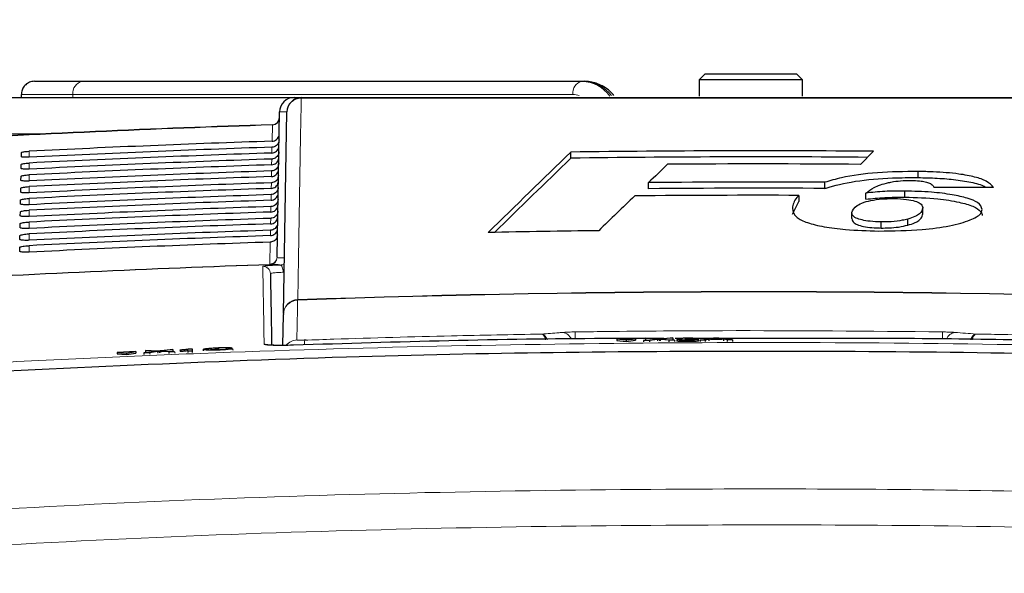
# Paper-space layout 'Blatt5' of a CAD drawing. Header units: millimetres. Extents: x 5 to 418, y 2 to 292.
# Tile 23 of 33: x 239 to 273, y 234 to 253. Entities that reach past the tile are written whole.
import ezdxf

# ---------------------------------------------------------------- set-up
doc = ezdxf.new("R2010")
doc.units = ezdxf.units.MM
doc.layers.add('SLD-0', color=7, linetype='Continuous')
doc.styles.add('SLDTEXTSTYLE1', font='TXT', dxfattribs={"width": 0.605})
doc.dimstyles.new('SLDDIMSTYLE4', dxfattribs={"dimtxt": 3.5, "dimasz": 3.302, "dimexe": 0, "dimexo": 0.0625, "dimgap": 0.875, "dimtad": 1, "dimlfac": 2, "dimrnd": 1e-09, "dimzin": 12, "dimdsep": 46, "dimtxsty": 'SLDTEXTSTYLE1', "dimsah": 1, "dimcen": 0.09, "dimadec": 0, "dimazin": 3, "dimtfac": 1, "dimtofl": 0, "dimtmove": 0, "dimatfit": 3, "dimfxl": 1, "dimfrac": 2, "dimtolj": 1, "dimtzin": 12, "dimarcsym": 0})

# ---------------------------------------------------------------- blocks, each defined once
blk = doc.blocks.new('_D_29')
at = {"layer": 'SLD-0', "color": 7}
for p, q in [((124.452, 158.08), (124.452, 265.479)), ((320.452, 158.08), (320.452, 265.479)), ((124.452, 264.479), (320.452, 264.479))]:
    blk.add_line(p, q, dxfattribs=at)
for points in [[(124.452, 264.479), (127.754, 263.971), (127.754, 264.987)], [(320.452, 264.479), (317.15, 264.987), (317.15, 263.971)]]:
    blk.add_solid(points, dxfattribs=at)
at = {"layer": 'SLD-0', "color": 7, "insert": (218.442, 268.99), "char_height": 3.5, "attachment_point": 1, "style": 'SLDTEXTSTYLE1'}
blk.add_mtext('392', dxfattribs=at)

psp = doc.layouts.new('Blatt5')

# ---------------------------------------------------------------- linework, layer by layer
at = {"color": 7, "linetype": 'Continuous', "lineweight": 25}
for p, q in [((239.6593, 250.5798), (241.2779, 250.5798)), ((241.2779, 250.5798), (258.2337, 250.5798)), ((258.2337, 250.5798), (258.3044, 250.5798)), ((262.4023, 250.8298), (262.2023, 250.6298)), ((262.2023, 250.6298), (262.2023, 250.0798)), ((265.7023, 250.6298), (262.2023, 250.6298)), ((262.4023, 250.8298), (265.5023, 250.8298)), ((265.7023, 250.6298), (265.5023, 250.8298)), ((265.7023, 250.0798), (265.7023, 250.6298)), ((234.2326, 250.0298), (248.4686, 250.0298)), ((239.2087, 250.0298), (239.2087, 250.1298)), ((248.4686, 250.0298), (248.7194, 250.0298)), ((247.8827, 244.6103), (247.9687, 249.5385)), ((248.1, 242.6927), (248.2195, 249.5385)), ((257.8495, 247.9678), (257.8495, 248.1749)), ((267.6792, 247.7603), (268.1199, 248.2033)), ((239.2097, 248.0233), (239.2121, 248.1574)), ((239.2027, 247.6211), (239.205, 247.7552)), ((269.6286, 247.3107), (269.6286, 247.5178)), ((239.1957, 247.2188), (239.198, 247.3529)), ((239.1887, 246.8165), (239.191, 246.9506)), ((260.4837, 246.9326), (260.4837, 247.1396)), ((266.465, 246.9427), (266.465, 247.1497)), ((269.1824, 246.6459), (269.1824, 246.853)), ((239.1816, 246.4143), (239.184, 246.5484)), ((265.3633, 246.0633), (265.5885, 246.4996)), ((265.5885, 246.7067), (265.5885, 246.4996)), ((267.8573, 246.5758), (267.8573, 246.7828)), ((269.7863, 246.0756), (269.7863, 246.2827)), ((239.1746, 246.012), (239.177, 246.1461)), ((267.3825, 245.9155), (267.3825, 246.1226)), ((269.28, 245.6951), (269.28, 245.9022)), ((239.1676, 245.6097), (239.1699, 245.7438)), ((268.3816, 245.5977), (268.3816, 245.8048)), ((239.1606, 245.2074), (239.1629, 245.3415)), ((239.1536, 244.8052), (239.1559, 244.9393)), ((248.0811, 241.6117), (248.0994, 242.6605)), ((248.1, 242.6927), (248.0994, 242.6605)), ((260.0456, 241.8358), (259.4105, 241.8327)), ((259.4105, 241.8327), (259.7282, 241.7977)), ((259.4105, 241.8327), (259.4107, 241.7828)), ((259.7282, 241.7977), (260.0456, 241.8358)), ((260.0456, 241.8358), (260.0458, 241.7859)), ((260.3177, 241.7823), (260.7425, 241.8255)), ((260.3763, 241.859), (260.5716, 241.8599)), ((260.7425, 241.8255), (260.3763, 241.859)), ((260.3763, 241.859), (260.3765, 241.8091)), ((261.0076, 241.8419), (260.5281, 241.8419)), ((260.5716, 241.8599), (260.7724, 241.8416)), ((260.9071, 241.8422), (261.107, 241.8626)), ((261.3051, 241.8635), (260.9392, 241.8263)), ((260.9392, 241.8263), (261.3644, 241.7874)), ((261.107, 241.8626), (261.3051, 241.8635)), ((261.3051, 241.8635), (261.3053, 241.8155)), ((261.6107, 241.8418), (261.3914, 241.8419)), ((261.6079, 241.8444), (261.4605, 241.8447)), ((261.4605, 241.8447), (261.4606, 241.8085)), ((261.6079, 241.8444), (261.6081, 241.7967)), ((261.7246, 241.8254), (261.7397, 241.8343)), ((261.7246, 241.8254), (261.7248, 241.7778)), ((261.8199, 241.8269), (261.82, 241.8029)), ((262.6378, 241.8418), (262.017, 241.8418)), ((262.2322, 241.7916), (262.6884, 241.8703)), ((262.7015, 241.8474), (262.5838, 241.8257)), ((262.5838, 241.8257), (262.9764, 241.8276)), ((262.6884, 241.8703), (262.8714, 241.8712)), ((262.7015, 241.8474), (262.7016, 241.8262)), ((262.7799, 241.8619), (262.7801, 241.8266)), ((262.9764, 241.8276), (262.8646, 241.8471)), ((262.8714, 241.8712), (263.3283, 241.797)), ((244.9097, 241.4937), (245.0045, 241.4974)), ((245.0045, 241.4974), (245.0071, 241.421)), ((245.0045, 241.4974), (245.0064, 241.4496)), ((245.8947, 241.5246), (245.8966, 241.4758)), ((246.3459, 241.5289), (246.1839, 241.5202)), ((246.2142, 241.4955), (246.3763, 241.4993)), ((246.3459, 241.5289), (246.3471, 241.4986)), ((246.3763, 241.4993), (246.3783, 241.4495)), ((248.8685, 241.7928), (248.8085, 241.7902)), ((259.4107, 241.7828), (259.7285, 241.7478)), ((259.7282, 241.7977), (259.7285, 241.7478)), ((259.7285, 241.7478), (260.0458, 241.7859)), ((260.5155, 241.7832), (260.3177, 241.7823)), ((260.3177, 241.7823), (260.3179, 241.7324)), ((260.7875, 241.8109), (260.5155, 241.7832)), ((260.5155, 241.7832), (260.5158, 241.7339)), ((260.8416, 241.8164), (260.8418, 241.7678)), ((261.1689, 241.7864), (260.8888, 241.8121)), ((261.3644, 241.7874), (261.1689, 241.7864)), ((261.1689, 241.7864), (261.1691, 241.7384)), ((261.3644, 241.7874), (261.3647, 241.7396)), ((261.4459, 241.8084), (261.5933, 241.8101)), ((261.4459, 241.8084), (261.4461, 241.7607)), ((261.8038, 241.7885), (261.804, 241.7409)), ((262.1831, 241.8144), (262.1833, 241.7667)), ((262.4043, 241.7925), (262.2322, 241.7916)), ((262.2322, 241.7916), (262.2325, 241.7439)), ((262.535, 241.8166), (262.4043, 241.7925)), ((262.4043, 241.7925), (262.4046, 241.7445)), ((263.0253, 241.819), (262.535, 241.8166)), ((262.535, 241.8166), (262.5353, 241.7685)), ((263.0253, 241.819), (263.0255, 241.77)), ((263.1562, 241.7961), (263.0253, 241.819)), ((263.3283, 241.797), (263.1562, 241.7961)), ((263.1562, 241.7961), (263.1565, 241.7467)), ((263.3283, 241.797), (263.3286, 241.7471)), ((243.0905, 241.4005), (242.4559, 241.3756)), ((242.4559, 241.3756), (242.7744, 241.3515)), ((242.4559, 241.3756), (242.4579, 241.3257)), ((242.4579, 241.3257), (242.7764, 241.3016)), ((242.7744, 241.3515), (243.0905, 241.4005)), ((242.7744, 241.3515), (242.7764, 241.3016)), ((242.7764, 241.3016), (243.0925, 241.3507)), ((243.0905, 241.4005), (243.0925, 241.3507)), ((243.364, 241.3564), (243.7873, 241.4142)), ((243.5617, 241.3642), (243.364, 241.3564)), ((243.364, 241.3564), (243.3659, 241.3065)), ((243.4204, 241.4351), (243.6156, 241.4428)), ((243.7873, 241.4142), (243.4204, 241.4351)), ((243.4204, 241.4351), (243.4223, 241.3853)), ((243.4295, 241.3848), (243.4223, 241.3853)), ((243.8327, 241.4011), (243.5617, 241.3642)), ((243.5617, 241.3642), (243.5636, 241.3149)), ((243.6156, 241.4428), (243.8167, 241.4313)), ((243.8866, 241.4085), (243.8885, 241.36)), ((244.2145, 241.3898), (243.9339, 241.4058)), ((243.9514, 241.4366), (244.1505, 241.4638)), ((244.3485, 241.4716), (243.9839, 241.4218)), ((243.9839, 241.4218), (244.4099, 241.3975)), ((244.1505, 241.4638), (244.3485, 241.4716)), ((244.4099, 241.3975), (244.2145, 241.3898)), ((244.2145, 241.3898), (244.2164, 241.3418)), ((244.3485, 241.4716), (244.3504, 241.4236)), ((244.4099, 241.3975), (244.4118, 241.3497)), ((244.593, 241.453), (244.5927, 241.4621)), ((244.593, 241.453), (244.5948, 241.4054)), ((244.8597, 241.4152), (244.8578, 241.4747)), ((245.0071, 241.421), (244.8597, 241.4152)), ((244.8597, 241.4152), (244.8616, 241.3676)), ((245.0071, 241.421), (245.0089, 241.3734)), ((245.3741, 241.4742), (245.376, 241.4264))]:
    psp.add_line(p, q, dxfattribs=at)
at = {"color": 7, "linetype": 'Continuous', "lineweight": 18}
for p, q in [((240.9597, 250.1298), (239.2087, 250.1298)), ((240.9597, 250.0298), (240.9597, 250.1298)), ((257.9155, 250.1298), (240.9597, 250.1298)), ((247.7139, 248.5458), (247.7235, 249.0985)), ((247.7235, 249.0985), (247.7238, 249.1073)), ((240.1888, 248.8016), (234.2326, 248.8016)), ((247.9556, 248.7841), (247.9554, 248.7841)), ((239.4773, 248.0008), (239.4773, 248.2061)), ((247.7069, 248.1449), (247.7103, 248.3422)), ((247.6999, 247.744), (247.7033, 247.9394)), ((239.4773, 247.5979), (239.4773, 247.8051)), ((247.6929, 247.3431), (247.6963, 247.5366)), ((239.4773, 247.1951), (239.4773, 247.4041)), ((239.4773, 246.7923), (239.4773, 247.0032)), ((247.6859, 246.9421), (247.6893, 247.1338)), ((239.4773, 246.3894), (239.4773, 246.6022)), ((247.6789, 246.5412), (247.6822, 246.731)), ((239.4773, 245.9866), (239.4773, 246.2012)), ((247.6719, 246.1403), (247.6752, 246.3281)), ((247.665, 245.7394), (247.6682, 245.9253)), ((239.4773, 245.5837), (239.4773, 245.8003)), ((247.658, 245.3384), (247.6612, 245.5225)), ((239.4773, 245.1809), (239.4773, 245.3993)), ((239.4773, 244.778), (239.4773, 244.9983)), ((247.641, 244.3671), (247.6542, 245.1197)), ((247.8827, 244.6103), (247.8837, 244.6021)), ((247.8837, 244.6021), (247.8887, 244.5957)), ((247.6424, 244.359), (247.641, 244.3671)), ((247.6486, 244.3507), (247.6424, 244.359)), ((248.5817, 243.1505), (248.5828, 243.1666)), ((262.8646, 241.8471), (262.8647, 241.827)), ((260.7875, 241.8109), (260.7877, 241.7622)), ((260.8888, 241.8121), (260.8891, 241.7636)), ((243.8327, 241.4011), (243.8346, 241.3525)), ((243.9339, 241.4058), (243.9358, 241.3574))]:
    psp.add_line(p, q, dxfattribs=at)
at = {"color": 7, "linetype": 'Continuous', "lineweight": 18, "flags": 128}
for points in [[(248.7027, 250.0124), (248.6982, 249.7533), (248.68, 248.7169), (248.6074, 244.5711), (248.5828, 243.1666)], [(248.0964, 244.098), (248.0923, 244.1455), (248.0845, 244.1911), (248.0733, 244.233), (248.0592, 244.2698), (248.0427, 244.3001), (248.0244, 244.3227), (248.0049, 244.3368), (247.985, 244.3419)], [(248.5817, 243.1505), (248.5806, 243.0882), (248.5763, 242.8388), (248.558, 241.796)]]:
    psp.add_lwpolyline(points, dxfattribs=at)
at = {"color": 7, "linetype": 'Continuous', "lineweight": 18}
for centre, radius, start, end in [((241.3574, 250.186), 0.4017, 101.42175, 188.04947), ((258.3132, 250.186), 0.4017, 101.42175, 188.04947), ((258.1795, 249.3531), 1.2278, 36.14656, 87.47175), ((258.2522, 249.3598), 1.2211, 37.32166, 87.54826), ((248.7098, 249.5218), 0.4907, 90.83095, 178.05314), ((248.7263, 250.0064), 0.0243, 106.55634, 165.709), ((257.914, 249.3366), 0.7932, 73.8067, 89.89344), ((247.7166, 249.3471), 0.2488, 271.59586, 358.76105), ((264.2273, -250.6202), 499.9912, 91.891572, 93.268618), ((247.634, 244.6157), 0.2488, 271.62305, 358.7612), ((247.6333, 244.6094), 0.2506, 272.07739, 358.3284), ((247.6387, 244.6005), 0.25, 272.2748, 358.88583), ((264.2273, -250.6202), 495.257, 91.919054, 93.328904), ((247.4072, 244.0469), 0.25, 1.01182, 91.95839), ((248.5903, 242.676), 0.4907, 90.87432, 178.05408), ((264.2273, -199.9702), 443.413, 87.978076, 92.021924), ((248.5988, 242.6514), 0.4995, 91.95675, 178.94807), ((257.5154, 241.6758), 0.3809, 22.82149, 81.49025), ((-13.108, 238.0129), 271.1347, 0.805761, 0.857318), ((539.3361, 238.0458), 268.9079, 179.142601, 179.193969), ((270.9389, 241.6766), 0.3801, 98.47488, 156.81143), ((247.4533, 241.4002), 0.2504, 64.35013, 91.95167), ((248.5755, 241.296), 0.5003, 92.00553, 139.79922), ((186.5421, 239.4536), 62.3098, 2.001397, 2.148115)]:
    psp.add_arc(centre, radius, start, end, dxfattribs=at)
at = {"color": 7, "linetype": 'Continuous', "lineweight": 25}
for centre, radius, start, end in [((248.4686, 249.5298), 0.5, 90, 179), ((248.7194, 249.5298), 0.5, 90, 179), ((247.7155, 249.3572), 0.25, 271.89151, 359), ((264.2273, -250.6202), 500, 91.891508, 93.268618), ((264.2273, -199.9702), 448.1905, 89.502372, 90.815358), ((264.2273, -199.9702), 447.9834, 89.528562, 90.815734), ((264.2273, -199.9702), 447.7439, 89.558273, 90.396003), ((264.2273, -199.9702), 447.1256, 89.71326, 90.479723), ((264.2273, -199.9702), 446.9185, 89.713127, 90.479945), ((264.2273, -199.9702), 446.679, 89.825396, 90.540075), ((264.2273, -199.9702), 445.511, 90.698652, 91.181251), ((264.2273, -250.6202), 495.2486, 91.91836, 93.329121), ((264.2273, -199.9702), 443.3969, 87.977857, 92.022143)]:
    psp.add_arc(centre, radius, start, end, dxfattribs=at)
at = {"color": 7, "linetype": 'Continuous', "lineweight": 18}
psp.add_ellipse((248.9687, 249.5298), major_axis=(1, -0.0087), ratio=0.0087242, start_param=2.4177125, end_param=3.1415165, dxfattribs=at)
at = {"color": 7, "linetype": 'Continuous', "lineweight": 25}
for centre, major_axis, ratio, start_param, end_param in [((264.2273, -251.7894), (0, 500.6077), 0.9999973, 0.0329928, 0.0494602), ((264.2273, -249.457), (0, 498.0731), 0.9999973, 0.0331679, 0.0497121), ((5167.5051, -199.9702), (5135.6758, 0), 0.297415, 2.8438126, 2.8456808), ((264.2273, -251.7885), (0, 500.2063), 0.9999973, 0.0330333, 0.0494999), ((264.2273, -249.4579), (0, 497.6717), 0.9999973, 0.0332088, 0.0497522), ((5165.2702, -199.9702), (5133.3351, 0), 0.297415, 2.8438145, 2.8455388), ((264.2273, -251.7876), (0, 499.8049), 0.9999973, 0.0330738, 0.0495397), ((264.2273, -249.4589), (0, 497.2703), 0.9999973, 0.0332497, 0.0497924), ((4913.8431, -199.9702), (4880.4194, 0), 0.3038865, 2.8349167, 2.8353575), ((264.2273, -251.7866), (0, 499.4035), 0.9999973, 0.0331144, 0.0495796), ((264.2273, -249.4598), (0, 496.8689), 0.9999973, 0.0332907, 0.0498327), ((264.2273, -251.7857), (0, 499.0021), 0.9999973, 0.0331551, 0.0496195), ((271.4458, -199.9702), (447.0001, 0), 0.9998696, 1.569131, 1.5736483), ((264.2273, -249.4607), (0, 496.4674), 0.9999973, 0.0333318, 0.049873), ((264.2273, -251.7847), (0, 498.6007), 0.9999973, 0.0331958, 0.0496595), ((5251.1407, -199.9702), (5217.3542, 0), 0.293914, 2.8460316, 2.8468367), ((264.2273, -249.4617), (0, 496.066), 0.9999973, 0.033373, 0.0499134), ((264.2273, -251.7838), (0, 498.1992), 0.9999973, 0.0332366, 0.0496995), ((264.2273, -249.4626), (0, 495.6646), 0.9999973, 0.0334142, 0.0499539), ((264.2273, -251.7829), (0, 497.7978), 0.9999973, 0.0332775, 0.0497396), ((264.2273, -249.4635), (0, 495.2632), 0.9999973, 0.0334555, 0.0499944), ((264.2273, -251.7819), (0, 497.3964), 0.9999973, 0.0333184, 0.0497798), ((264.2273, -249.4645), (0, 494.8618), 0.9999973, 0.0334968, 0.050035)]:
    psp.add_ellipse(centre, major_axis=major_axis, ratio=ratio, start_param=start_param, end_param=end_param, dxfattribs=at)
for points, knots in [([(239.6593, 250.5798), (239.6561, 250.5797), (239.6228, 250.5795), (239.5391, 250.5691), (239.4153, 250.5184), (239.3012, 250.416), (239.2237, 250.2814), (239.2137, 250.1803), (239.2087, 250.1298)], [0, 0, 0, 0, 0.01346369, 0.14208942, 0.35678245, 0.57125336, 0.78562498, 1, 1, 1, 1]), ([(259.3124, 250.0963), (259.2954, 250.1172), (259.1694, 250.272), (258.8838, 250.4611), (258.5436, 250.571), (258.354, 250.5779), (258.3044, 250.5798)], [0, 0, 0, 0, 0.0670203, 0.4959487, 0.8680705, 1, 1, 1, 1]), ([(248.7194, 250.0298), (251.3045, 250.0298), (256.4855, 250.0298), (264.2724, 250.0298), (272.0415, 250.0298), (277.1672, 250.0298), (279.7352, 250.0298)], [0, 0, 0, 0, 0.2508222, 0.5026819, 0.7508343, 1, 1, 1, 1]), ([(247.9522, 248.5905), (247.9489, 248.5619), (247.9422, 248.5046), (247.8971, 248.4291), (247.8316, 248.373), (247.765, 248.3467), (247.7236, 248.3433), (247.7103, 248.3422)], [0, 0, 0, 0, 0.2249122, 0.4498651, 0.6736204, 0.8949376, 1, 1, 1, 1]), ([(247.7139, 248.5458), (247.7417, 248.5495), (247.7975, 248.5569), (247.8707, 248.6023), (247.9252, 248.6674), (247.9505, 248.7324), (247.9543, 248.7723), (247.9554, 248.7841)], [0, 0, 0, 0, 0.225254, 0.4504807, 0.6764687, 0.9039241, 1, 1, 1, 1]), ([(239.2121, 248.1574), (239.2126, 248.159), (239.2144, 248.1647), (239.237, 248.1752), (239.2918, 248.1877), (239.3681, 248.1983), (239.4341, 248.2038), (239.4707, 248.2057), (239.4773, 248.2061)], [0, 0, 0, 0, 0.0850535, 0.30199052, 0.51961151, 0.73676938, 0.95223374, 1, 1, 1, 1]), ([(247.9451, 248.1877), (247.9418, 248.1591), (247.9352, 248.1018), (247.89, 248.0263), (247.8246, 247.9702), (247.7579, 247.9439), (247.7166, 247.9405), (247.7033, 247.9394)], [0, 0, 0, 0, 0.22491816, 0.44987705, 0.67363829, 0.89496134, 1, 1, 1, 1]), ([(247.7069, 248.1449), (247.7348, 248.1486), (247.7905, 248.156), (247.8637, 248.2014), (247.9182, 248.2665), (247.9446, 248.3343), (247.9477, 248.3772), (247.9487, 248.3921)], [0, 0, 0, 0, 0.2200079, 0.4399891, 0.6607138, 0.8828719, 1, 1, 1, 1]), ([(239.4773, 248.0008), (239.4658, 248.0003), (239.4246, 247.9984), (239.3554, 247.9979), (239.2822, 248.0014), (239.2307, 248.0088), (239.2112, 248.0169), (239.21, 248.0221), (239.2097, 248.0233)], [0, 0, 0, 0, 0.0819832, 0.2941466, 0.5056511, 0.7175519, 0.931033, 1, 1, 1, 1]), ([(247.6999, 247.744), (247.7278, 247.7477), (247.7835, 247.755), (247.8567, 247.8004), (247.9112, 247.8656), (247.9376, 247.9334), (247.9407, 247.9763), (247.9417, 247.9911)], [0, 0, 0, 0, 0.2200138, 0.4400009, 0.6607316, 0.8828958, 1, 1, 1, 1]), ([(239.4773, 247.5979), (239.465, 247.5974), (239.4223, 247.5955), (239.3509, 247.595), (239.276, 247.5986), (239.2236, 247.6063), (239.2041, 247.6146), (239.203, 247.6198), (239.2027, 247.6211)], [0, 0, 0, 0, 0.0853594, 0.2975052, 0.5090059, 0.7209231, 0.9344343, 1, 1, 1, 1]), ([(239.205, 247.7552), (239.2056, 247.7569), (239.2075, 247.7628), (239.2314, 247.7736), (239.288, 247.7864), (239.3666, 247.7972), (239.434, 247.8028), (239.471, 247.8048), (239.4773, 247.8051)], [0, 0, 0, 0, 0.08853685, 0.30549419, 0.52312074, 0.74026227, 0.95569578, 1, 1, 1, 1]), ([(247.6929, 247.3431), (247.7208, 247.3467), (247.7765, 247.3541), (247.8497, 247.3995), (247.9042, 247.4647), (247.9307, 247.5325), (247.9337, 247.5754), (247.9347, 247.5902)], [0, 0, 0, 0, 0.2200197, 0.4400127, 0.6607494, 0.8829196, 1, 1, 1, 1]), ([(247.9381, 247.7849), (247.9348, 247.7563), (247.9282, 247.699), (247.883, 247.6235), (247.8176, 247.5674), (247.7509, 247.5411), (247.7096, 247.5377), (247.6963, 247.5366)], [0, 0, 0, 0, 0.2249241, 0.449889, 0.6736562, 0.8949851, 1, 1, 1, 1]), ([(269.6286, 247.5178), (269.1616, 247.5133), (268.2231, 247.5042), (267.1349, 247.3465), (266.6464, 247.203), (266.465, 247.1497)], [0, 0, 0, 0, 0.3837768, 0.7711572, 1, 1, 1, 1]), ([(272.1902, 246.971), (272.1273, 247.046), (272.0175, 247.177), (271.5732, 247.3374), (270.9508, 247.451), (270.2713, 247.5045), (269.8003, 247.5142), (269.6286, 247.5178)], [0, 0, 0, 0, 0.242898, 0.4237478, 0.6045665, 0.8558512, 1, 1, 1, 1]), ([(239.4773, 247.1951), (239.4642, 247.1945), (239.4199, 247.1926), (239.3464, 247.1921), (239.2699, 247.1959), (239.2165, 247.2038), (239.1971, 247.2122), (239.1959, 247.2176), (239.1957, 247.2188)], [0, 0, 0, 0, 0.0885636, 0.3006931, 0.5121907, 0.724124, 0.9376639, 1, 1, 1, 1]), ([(239.198, 247.3529), (239.1986, 247.3547), (239.2007, 247.3608), (239.2257, 247.372), (239.2842, 247.3852), (239.3651, 247.3962), (239.4338, 247.4019), (239.4713, 247.4038), (239.4773, 247.4041)], [0, 0, 0, 0, 0.0918409, 0.3088174, 0.5264491, 0.7435751, 0.9589796, 1, 1, 1, 1]), ([(247.6859, 246.9421), (247.7138, 246.9458), (247.7695, 246.9532), (247.8427, 246.9986), (247.8972, 247.0638), (247.9237, 247.1316), (247.9267, 247.1745), (247.9277, 247.1893)], [0, 0, 0, 0, 0.2200256, 0.4400245, 0.6607672, 0.8829435, 1, 1, 1, 1]), ([(247.9311, 247.3821), (247.9278, 247.3535), (247.9212, 247.2962), (247.876, 247.2207), (247.8105, 247.1646), (247.7439, 247.1383), (247.7026, 247.1349), (247.6893, 247.1338)], [0, 0, 0, 0, 0.2249301, 0.449901, 0.6736741, 0.8950089, 1, 1, 1, 1]), ([(266.465, 246.9427), (266.4789, 246.9472), (266.7705, 247.0413), (267.4592, 247.2031), (268.5983, 247.3091), (269.3389, 247.3103), (269.6286, 247.3107)], [0, 0, 0, 0, 0.0185648, 0.3888439, 0.7609073, 1, 1, 1, 1]), ([(268.625, 247.1407), (268.6794, 247.1518), (268.8248, 247.1815), (269.0885, 247.2096), (269.299, 247.2108), (269.3912, 247.2114)], [0, 0, 0, 0, 0.251222, 0.6721781, 1, 1, 1, 1]), ([(269.3912, 247.2114), (269.4892, 247.2085), (269.6602, 247.2034), (269.8766, 247.1693), (270.0406, 247.1189), (270.1326, 247.0489), (270.158, 246.9965), (270.171, 246.9698)], [0, 0, 0, 0, 0.2181803, 0.3806491, 0.5437188, 0.7674666, 1, 1, 1, 1]), ([(269.6286, 247.3107), (269.8465, 247.3055), (270.2812, 247.2951), (270.9291, 247.2436), (271.4997, 247.1453), (271.8515, 247.0444), (271.9317, 246.9793), (271.9421, 246.9708)], [0, 0, 0, 0, 0.237619, 0.473903, 0.7180087, 0.9635523, 1, 1, 1, 1]), ([(239.191, 246.9506), (239.1917, 246.9526), (239.1939, 246.9589), (239.2201, 246.9704), (239.2804, 246.9839), (239.3636, 246.9952), (239.4337, 247.0009), (239.4716, 247.0029), (239.4773, 247.0032)], [0, 0, 0, 0, 0.09497923, 0.31197387, 0.5296104, 0.74672165, 0.96209856, 1, 1, 1, 1]), ([(247.9241, 246.9793), (247.9207, 246.9506), (247.9141, 246.8934), (247.8689, 246.8179), (247.8035, 246.7618), (247.7369, 246.7355), (247.6955, 246.732), (247.6822, 246.731)], [0, 0, 0, 0, 0.2249361, 0.4499129, 0.673692, 0.8950327, 1, 1, 1, 1]), ([(267.8573, 246.7828), (267.9414, 246.8466), (268.0695, 246.9437), (268.338, 247.064), (268.5284, 247.1149), (268.625, 247.1407)], [0, 0, 0, 0, 0.4861531, 0.7393125, 1, 1, 1, 1]), ([(269.1824, 246.853), (269.0677, 246.8532), (268.838, 246.8536), (268.3839, 246.8379), (268.0676, 246.8048), (267.8573, 246.7828)], [0, 0, 0, 0, 0.2505674, 0.5016458, 1, 1, 1, 1]), ([(271.8056, 246.2284), (271.7786, 246.3082), (271.7323, 246.4456), (271.317, 246.6172), (270.7728, 246.7385), (270.0466, 246.8297), (269.4853, 246.8448), (269.1824, 246.853)], [0, 0, 0, 0, 0.2335403, 0.4017202, 0.5694332, 0.7676612, 1, 1, 1, 1]), ([(239.184, 246.5484), (239.1847, 246.5504), (239.1871, 246.5569), (239.2144, 246.5688), (239.2766, 246.5826), (239.3621, 246.5941), (239.4335, 246.5999), (239.4719, 246.6019), (239.4773, 246.6022)], [0, 0, 0, 0, 0.09796404, 0.31497585, 0.53261687, 0.74971409, 0.96506497, 1, 1, 1, 1]), ([(239.4773, 246.7923), (239.4635, 246.7916), (239.4176, 246.7896), (239.3419, 246.7892), (239.2637, 246.7931), (239.2094, 246.8013), (239.19, 246.8099), (239.1889, 246.8154), (239.1887, 246.8165)], [0, 0, 0, 0, 0.0916086, 0.3037232, 0.5152183, 0.7271671, 0.9407346, 1, 1, 1, 1]), ([(247.917, 246.5765), (247.9137, 246.5478), (247.9071, 246.4906), (247.8619, 246.4151), (247.7965, 246.359), (247.7298, 246.3326), (247.6885, 246.3292), (247.6752, 246.3281)], [0, 0, 0, 0, 0.2249421, 0.449925, 0.67371, 0.8950566, 1, 1, 1, 1]), ([(247.6789, 246.5412), (247.7068, 246.5449), (247.7626, 246.5523), (247.8357, 246.5977), (247.8902, 246.6629), (247.9167, 246.7306), (247.9197, 246.7736), (247.9207, 246.7884)], [0, 0, 0, 0, 0.2200315, 0.4400364, 0.6607851, 0.8829674, 1, 1, 1, 1]), ([(265.5885, 246.7067), (265.5631, 246.6823), (265.4151, 246.5405), (265.3867, 246.3928), (265.3633, 246.2704)], [0, 0, 0, 0, 0.1717276, 1, 1, 1, 1]), ([(267.3825, 246.1226), (267.4169, 246.2031), (267.4703, 246.3277), (267.7623, 246.4727), (268.1017, 246.5522), (268.4647, 246.5945), (268.7137, 246.5978), (268.8188, 246.5992)], [0, 0, 0, 0, 0.355806, 0.5506997, 0.7156312, 0.8799478, 1, 1, 1, 1]), ([(267.8573, 246.5758), (267.9613, 246.5875), (268.1695, 246.6111), (268.6092, 246.6428), (268.9535, 246.6447), (269.1824, 246.6459)], [0, 0, 0, 0, 0.250567, 0.5016468, 1, 1, 1, 1]), ([(268.8188, 246.5992), (268.9614, 246.5934), (269.226, 246.5826), (269.5339, 246.5173), (269.7315, 246.4279), (269.7818, 246.3463), (269.7855, 246.2949), (269.7863, 246.2827)], [0, 0, 0, 0, 0.2466372, 0.4576364, 0.6531619, 0.9172678, 1, 1, 1, 1]), ([(269.1824, 246.6459), (269.5611, 246.6341), (270.2174, 246.6136), (271.0081, 246.4891), (271.5223, 246.3402), (271.7735, 246.1768), (271.7958, 246.0689), (271.8056, 246.0213)], [0, 0, 0, 0, 0.2894623, 0.5015356, 0.6800704, 0.8591323, 1, 1, 1, 1]), ([(239.177, 246.1461), (239.1777, 246.1482), (239.1802, 246.155), (239.2088, 246.1672), (239.2728, 246.1813), (239.3606, 246.1931), (239.4334, 246.199), (239.4722, 246.201), (239.4773, 246.2012)], [0, 0, 0, 0, 0.1008064, 0.3178345, 0.5354797, 0.7525636, 0.9678898, 1, 1, 1, 1]), ([(239.4773, 246.3894), (239.4627, 246.3888), (239.4152, 246.3867), (239.3374, 246.3863), (239.2576, 246.3904), (239.2024, 246.3988), (239.1829, 246.4076), (239.1819, 246.4131), (239.1816, 246.4143)], [0, 0, 0, 0, 0.0945061, 0.3066068, 0.5181, 0.730064, 0.9436579, 1, 1, 1, 1]), ([(247.91, 246.1737), (247.9067, 246.145), (247.9001, 246.0878), (247.8549, 246.0123), (247.7895, 245.9562), (247.7228, 245.9298), (247.6815, 245.9264), (247.6682, 245.9253)], [0, 0, 0, 0, 0.2249481, 0.449937, 0.673728, 0.8950805, 1, 1, 1, 1]), ([(247.6719, 246.1403), (247.6998, 246.144), (247.7556, 246.1513), (247.8287, 246.1968), (247.8832, 246.2619), (247.9097, 246.3297), (247.9127, 246.3726), (247.9137, 246.3874)], [0, 0, 0, 0, 0.22003746, 0.44004824, 0.660803, 0.88299142, 1, 1, 1, 1]), ([(265.3633, 246.2704), (265.3829, 246.1647), (265.4151, 245.9916), (265.8457, 245.7735), (266.43, 245.6312), (267.2629, 245.5248), (267.9129, 245.5069), (268.293, 245.4964)], [0, 0, 0, 0, 0.2577792, 0.422516, 0.5870403, 0.7585544, 1, 1, 1, 1]), ([(268.293, 245.4964), (268.7941, 245.5035), (269.6532, 245.5155), (270.7317, 245.6603), (271.4042, 245.8524), (271.7623, 246.0522), (271.7936, 246.1798), (271.8056, 246.2284)], [0, 0, 0, 0, 0.2923013, 0.501145, 0.7100044, 0.88957, 1, 1, 1, 1]), ([(269.7863, 246.2827), (269.7695, 246.2142), (269.7442, 246.1111), (269.5354, 245.9835), (269.3665, 245.9297), (269.28, 245.9022)], [0, 0, 0, 0, 0.4920825, 0.7400991, 1, 1, 1, 1]), ([(239.4773, 245.9866), (239.4619, 245.9859), (239.4129, 245.9837), (239.3329, 245.9834), (239.2515, 245.9876), (239.1953, 245.9963), (239.1758, 246.0053), (239.1748, 246.0109), (239.1746, 246.012)], [0, 0, 0, 0, 0.0972666, 0.3093545, 0.5208462, 0.7328249, 0.9464441, 1, 1, 1, 1]), ([(247.665, 245.7394), (247.6928, 245.743), (247.7486, 245.7504), (247.8217, 245.7959), (247.8762, 245.861), (247.9027, 245.9288), (247.9057, 245.9717), (247.9067, 245.9865)], [0, 0, 0, 0, 0.2200434, 0.4400601, 0.6608209, 0.8830154, 1, 1, 1, 1]), ([(268.3816, 245.8048), (268.2522, 245.8092), (268.0153, 245.8171), (267.7171, 245.8677), (267.4964, 245.9399), (267.396, 246.0301), (267.3868, 246.0934), (267.3825, 246.1226)], [0, 0, 0, 0, 0.2189956, 0.4008855, 0.5829924, 0.8075343, 1, 1, 1, 1]), ([(267.3825, 245.9155), (267.393, 245.866), (267.4094, 245.7889), (267.596, 245.6931), (267.839, 245.6366), (268.1139, 245.6042), (268.3005, 245.5997), (268.3816, 245.5977)], [0, 0, 0, 0, 0.3223428, 0.5021898, 0.6826516, 0.8619535, 1, 1, 1, 1]), ([(269.28, 245.9022), (269.22, 245.8873), (269.0598, 245.8477), (268.7487, 245.8085), (268.4943, 245.8059), (268.3816, 245.8048)], [0, 0, 0, 0, 0.250543, 0.6680458, 1, 1, 1, 1]), ([(269.28, 245.6951), (269.3619, 245.721), (269.5833, 245.791), (269.7596, 245.9245), (269.7781, 246.029), (269.7863, 246.0756)], [0, 0, 0, 0, 0.2451775, 0.6633258, 1, 1, 1, 1]), ([(239.4773, 245.5837), (239.4611, 245.583), (239.4105, 245.5808), (239.3284, 245.5805), (239.2454, 245.5849), (239.1882, 245.5938), (239.1687, 245.603), (239.1678, 245.6086), (239.1676, 245.6097)], [0, 0, 0, 0, 0.0998996, 0.3119756, 0.5234662, 0.7354592, 0.9491028, 1, 1, 1, 1]), ([(239.1699, 245.7438), (239.1708, 245.7461), (239.1734, 245.7531), (239.2032, 245.7656), (239.269, 245.7801), (239.3591, 245.7921), (239.4332, 245.798), (239.4726, 245.8), (239.4773, 245.8003)], [0, 0, 0, 0, 0.1035163, 0.3205598, 0.538209, 0.7552801, 0.970583, 1, 1, 1, 1]), ([(247.658, 245.3384), (247.6858, 245.3421), (247.7416, 245.3495), (247.8147, 245.3949), (247.8693, 245.4601), (247.8957, 245.5279), (247.8987, 245.5708), (247.8997, 245.5856)], [0, 0, 0, 0, 0.2200494, 0.440072, 0.6608389, 0.8830395, 1, 1, 1, 1]), ([(247.903, 245.7708), (247.8996, 245.7422), (247.893, 245.685), (247.8478, 245.6095), (247.7824, 245.5534), (247.7158, 245.527), (247.6745, 245.5236), (247.6612, 245.5225)], [0, 0, 0, 0, 0.2249541, 0.449949, 0.673746, 0.8951044, 1, 1, 1, 1]), ([(268.3816, 245.5977), (268.4665, 245.5983), (268.6706, 245.5996), (268.9958, 245.6288), (269.1816, 245.6722), (269.28, 245.6951)], [0, 0, 0, 0, 0.250996, 0.6033006, 1, 1, 1, 1]), ([(239.4773, 245.1809), (239.4603, 245.1801), (239.4082, 245.1779), (239.3239, 245.1776), (239.2392, 245.1821), (239.1811, 245.1913), (239.1617, 245.2007), (239.1607, 245.2064), (239.1606, 245.2074)], [0, 0, 0, 0, 0.1024138, 0.3144788, 0.5259687, 0.7379756, 0.9516424, 1, 1, 1, 1]), ([(239.1629, 245.3415), (239.1638, 245.3439), (239.1666, 245.3511), (239.1975, 245.3641), (239.2652, 245.3788), (239.3576, 245.391), (239.433, 245.397), (239.4729, 245.3991), (239.4773, 245.3993)], [0, 0, 0, 0, 0.1061028, 0.323161, 0.5408139, 0.7578729, 0.9731535, 1, 1, 1, 1]), ([(247.8959, 245.368), (247.8926, 245.3394), (247.886, 245.2822), (247.8408, 245.2067), (247.7754, 245.1506), (247.7088, 245.1242), (247.6674, 245.1208), (247.6542, 245.1197)], [0, 0, 0, 0, 0.2249602, 0.4499611, 0.6737641, 0.8951284, 1, 1, 1, 1]), ([(239.1559, 244.9393), (239.1569, 244.9417), (239.1598, 244.9492), (239.1919, 244.9625), (239.2614, 244.9775), (239.3561, 244.99), (239.4329, 244.996), (239.4732, 244.9981), (239.4773, 244.9983)], [0, 0, 0, 0, 0.1085743, 0.3256464, 0.5433028, 0.7603502, 0.9756098, 1, 1, 1, 1]), ([(239.4773, 244.778), (239.4595, 244.7772), (239.4058, 244.7749), (239.3194, 244.7747), (239.2331, 244.7794), (239.1741, 244.7888), (239.1546, 244.7983), (239.1537, 244.8041), (239.1536, 244.8052)], [0, 0, 0, 0, 0.1048171, 0.3168719, 0.5283614, 0.7403818, 0.9540709, 1, 1, 1, 1]), ([(247.985, 244.3419), (247.9023, 244.3421), (247.7304, 244.3423), (247.6766, 244.3479), (247.6486, 244.3507)], [0, 0, 0, 0, 0.4810346, 1, 1, 1, 1]), ([(247.6571, 244.0513), (247.6625, 243.7428), (247.6725, 243.167), (247.691, 242.1091), (247.6996, 241.6181)], [0, 0, 0, 0, 0.5359368, 1, 1, 1, 1]), ([(260.3763, 241.8419), (259.91, 241.8425), (255.9318, 241.8476), (251.9551, 241.7258), (248.4445, 241.6183)], [0, 0, 0, 0, 0.1172367, 1, 1, 1, 1]), ([(260.7724, 241.8416), (260.7853, 241.8403), (260.8033, 241.8386), (260.8254, 241.8363), (260.8299, 241.8352), (260.8321, 241.8346)], [0, 0, 0, 0, 0.5612769, 0.7817626, 1, 1, 1, 1]), ([(260.8321, 241.8346), (260.8461, 241.836), (260.8711, 241.8385), (260.8961, 241.8411), (260.9071, 241.8422)], [0, 0, 0, 0, 0.5599999, 1, 1, 1, 1]), ([(261.4605, 241.8447), (261.4718, 241.8477), (261.4944, 241.8538), (261.581, 241.8608), (261.6884, 241.8649), (261.7606, 241.8656), (261.7967, 241.8659)], [0, 0, 0, 0, 0.2802532, 0.5595228, 0.7795924, 1, 1, 1, 1]), ([(261.8013, 241.8571), (261.7742, 241.8568), (261.72, 241.8562), (261.6564, 241.8528), (261.6213, 241.8486), (261.6124, 241.8458), (261.6079, 241.8444)], [0, 0, 0, 0, 0.2800014, 0.5591308, 0.7793201, 1, 1, 1, 1]), ([(261.8199, 241.8269), (261.8019, 241.8267), (261.7696, 241.8264), (261.7383, 241.8257), (261.7246, 241.8254)], [0, 0, 0, 0, 0.5597721, 1, 1, 1, 1]), ([(261.7397, 241.8343), (261.7437, 241.8343), (261.7507, 241.8343), (261.7578, 241.8343), (261.7609, 241.8343)], [0, 0, 0, 0, 0.5600031, 1, 1, 1, 1]), ([(261.7609, 241.8343), (261.7901, 241.8346), (261.8483, 241.8352), (261.9235, 241.838), (261.9712, 241.8424), (261.9747, 241.8455), (261.9765, 241.847)], [0, 0, 0, 0, 0.2806803, 0.5609514, 0.7800568, 1, 1, 1, 1]), ([(261.7967, 241.8659), (261.8423, 241.8658), (261.9335, 241.8657), (262.0443, 241.8615), (262.1113, 241.8552), (262.1197, 241.8504), (262.1239, 241.8481)], [0, 0, 0, 0, 0.2801842, 0.55985531, 0.77999994, 1, 1, 1, 1]), ([(261.9765, 241.847), (261.9736, 241.8487), (261.9679, 241.852), (261.9193, 241.8555), (261.8607, 241.8571), (261.8212, 241.8571), (261.8013, 241.8571)], [0, 0, 0, 0, 0.27946, 0.5589523, 0.7792553, 1, 1, 1, 1]), ([(262.0356, 241.8137), (262.0323, 241.8158), (262.0258, 241.82), (261.9678, 241.8245), (261.8951, 241.8269), (261.845, 241.8269), (261.8199, 241.8269)], [0, 0, 0, 0, 0.2797467, 0.5591709, 0.7794436, 1, 1, 1, 1]), ([(262.1239, 241.8481), (262.1213, 241.8463), (262.1161, 241.8426), (262.0662, 241.8365), (262.0047, 241.8338), (261.9671, 241.8322)], [0, 0, 0, 0, 0.2804963, 0.5610033, 1, 1, 1, 1]), ([(261.9671, 241.8322), (262.0018, 241.8316), (262.0711, 241.8304), (262.142, 241.8256), (262.1783, 241.82), (262.1815, 241.8163), (262.1831, 241.8144)], [0, 0, 0, 0, 0.2798072, 0.5591854, 0.7794082, 1, 1, 1, 1]), ([(262.7799, 241.8619), (262.769, 241.8591), (262.7494, 241.8542), (262.7161, 241.8495), (262.7015, 241.8474)], [0, 0, 0, 0, 0.5599146, 1, 1, 1, 1]), ([(262.8646, 241.8471), (262.8487, 241.8499), (262.8204, 241.8548), (262.7923, 241.8597), (262.7799, 241.8619)], [0, 0, 0, 0, 0.56000207, 1, 1, 1, 1]), ([(280.0101, 241.6183), (279.8435, 241.6235), (279.0106, 241.6498), (275.5119, 241.7495), (269.9836, 241.8684), (265.1211, 241.8501), (262.9254, 241.8418)], [0, 0, 0, 0, 0.0292618, 0.1463091, 0.6145126, 1, 1, 1, 1]), ([(244.5927, 241.4621), (244.6643, 241.4676), (244.792, 241.4774), (244.8738, 241.4887), (244.9097, 241.4937)], [0, 0, 0, 0, 0.5604274, 1, 1, 1, 1]), ([(245.3741, 241.4742), (245.3801, 241.48), (245.3921, 241.4915), (245.5197, 241.51), (245.7074, 241.5248), (245.8373, 241.5307), (245.9022, 241.5337)], [0, 0, 0, 0, 0.2804925, 0.5595697, 0.7796153, 1, 1, 1, 1]), ([(245.8947, 241.5246), (245.8541, 241.5228), (245.773, 241.5192), (245.6647, 241.5108), (245.5535, 241.4971), (245.5433, 241.4874), (245.5361, 241.4807)], [0, 0, 0, 0, 0.1872234, 0.3739058, 0.5607363, 1, 1, 1, 1]), ([(245.8926, 241.4637), (245.9367, 241.4657), (246.025, 241.4697), (246.1591, 241.4815), (246.1933, 241.4902), (246.2142, 241.4955)], [0, 0, 0, 0, 0.2807112, 0.5609046, 1, 1, 1, 1]), ([(246.1839, 241.5202), (246.1711, 241.5221), (246.1457, 241.5258), (246.0742, 241.5285), (245.984, 241.5277), (245.9245, 241.5256), (245.8947, 241.5246)], [0, 0, 0, 0, 0.2805533, 0.5597389, 0.7796538, 1, 1, 1, 1]), ([(245.9022, 241.5337), (245.9586, 241.5356), (246.071, 241.5395), (246.2092, 241.5394), (246.3017, 241.5355), (246.3311, 241.5311), (246.3459, 241.5289)], [0, 0, 0, 0, 0.2800806, 0.5594487, 0.7795488, 1, 1, 1, 1]), ([(246.3763, 241.4993), (246.3574, 241.4947), (246.3197, 241.4854), (246.1986, 241.4721), (246.0532, 241.4618), (245.9565, 241.4576), (245.9081, 241.4554)], [0, 0, 0, 0, 0.2802563, 0.5595462, 0.7795894, 1, 1, 1, 1]), ([(248.4445, 241.6189), (248.4397, 241.6187), (248.3159, 241.614), (248.0691, 241.6103), (247.7753, 241.6128), (247.6127, 241.6204), (247.5433, 241.6293), (247.5432, 241.6293), (247.5432, 241.6293)], [0, 0, 0, 0, 0.01139426, 0.29064305, 0.57280672, 0.80944565, 0.93699822, 1, 1, 1, 1]), ([(260.8416, 241.8164), (260.8314, 241.8154), (260.8132, 241.8135), (260.7954, 241.8117), (260.7875, 241.8109)], [0, 0, 0, 0, 0.5600016, 1, 1, 1, 1]), ([(260.8888, 241.8121), (260.88, 241.8129), (260.8642, 241.8143), (260.8485, 241.8157), (260.8416, 241.8164)], [0, 0, 0, 0, 0.5599998, 1, 1, 1, 1]), ([(261.8038, 241.7885), (261.7536, 241.7886), (261.6535, 241.7887), (261.5372, 241.7938), (261.4656, 241.8007), (261.4525, 241.8058), (261.4459, 241.8084)], [0, 0, 0, 0, 0.2799105, 0.5592491, 0.7794763, 1, 1, 1, 1]), ([(261.804, 241.7387), (261.7539, 241.7387), (261.6537, 241.7388), (261.5374, 241.7439), (261.4659, 241.7508), (261.4527, 241.7559), (261.4461, 241.7585)], [0, 0, 0, 0, 0.2799105, 0.5592491, 0.7794763, 1, 1, 1, 1]), ([(261.5933, 241.8101), (261.6009, 241.8081), (261.616, 241.8042), (261.6643, 241.7995), (261.7365, 241.7974), (261.7848, 241.7974), (261.809, 241.7974)], [0, 0, 0, 0, 0.2808811, 0.5600727, 0.7796532, 1, 1, 1, 1]), ([(262.1831, 241.8144), (262.1764, 241.8107), (262.163, 241.8034), (262.0583, 241.7949), (261.9329, 241.7898), (261.8468, 241.789), (261.8038, 241.7885)], [0, 0, 0, 0, 0.2794007, 0.5590642, 0.7793783, 1, 1, 1, 1]), ([(262.1833, 241.7645), (262.1766, 241.7608), (262.1632, 241.7535), (262.0586, 241.745), (261.9331, 241.7399), (261.8471, 241.7391), (261.804, 241.7387)], [0, 0, 0, 0, 0.2794007, 0.5590642, 0.7793783, 1, 1, 1, 1]), ([(261.809, 241.7974), (261.8431, 241.7978), (261.911, 241.7985), (261.9869, 241.803), (262.0296, 241.8084), (262.0336, 241.812), (262.0356, 241.8137)], [0, 0, 0, 0, 0.2798831, 0.5589932, 0.779319, 1, 1, 1, 1]), ([(293.6736, 240.5424), (288.7795, 240.7899), (278.9871, 241.2852), (264.5002, 241.4682), (249.7904, 241.2915), (239.9978, 240.7995), (234.881, 240.5424)], [0, 0, 0, 0, 0.2498914, 0.5000001, 0.7387425, 1, 1, 1, 1]), ([(243.8167, 241.4313), (243.8296, 241.4305), (243.8477, 241.4294), (243.8699, 241.4279), (243.8743, 241.4269), (243.8766, 241.4264)], [0, 0, 0, 0, 0.5612769, 0.7817626, 1, 1, 1, 1]), ([(243.8866, 241.4085), (243.8765, 241.4071), (243.8584, 241.4047), (243.8405, 241.4022), (243.8327, 241.4011)], [0, 0, 0, 0, 0.5600016, 1, 1, 1, 1]), ([(243.8766, 241.4264), (243.8905, 241.4283), (243.9154, 241.4317), (243.9404, 241.4351), (243.9514, 241.4366)], [0, 0, 0, 0, 0.5599999, 1, 1, 1, 1]), ([(243.9339, 241.4058), (243.9251, 241.4063), (243.9092, 241.4072), (243.8935, 241.4081), (243.8866, 241.4085)], [0, 0, 0, 0, 0.5599998, 1, 1, 1, 1]), ([(244.8578, 241.4747), (244.8123, 241.4704), (244.7311, 241.4627), (244.6352, 241.456), (244.593, 241.453)], [0, 0, 0, 0, 0.5596859, 1, 1, 1, 1]), ([(244.8597, 241.4249), (244.8143, 241.4206), (244.7331, 241.4129), (244.6372, 241.4062), (244.5949, 241.4032)], [0, 0, 0, 0, 0.55968587, 1, 1, 1, 1]), ([(245.9081, 241.4554), (245.8219, 241.4525), (245.6502, 241.4466), (245.4684, 241.451), (245.3887, 241.4615), (245.3789, 241.47), (245.3741, 241.4742)], [0, 0, 0, 0, 0.27995506, 0.55808759, 0.77891157, 1, 1, 1, 1]), ([(245.5361, 241.4807), (245.5395, 241.4767), (245.5462, 241.4688), (245.6135, 241.4604), (245.747, 241.4591), (245.844, 241.4621), (245.8926, 241.4637)], [0, 0, 0, 0, 0.281245, 0.5607156, 0.780138, 1, 1, 1, 1]), ([(245.8967, 241.4747), (245.8557, 241.4729), (245.774, 241.4693), (245.6705, 241.461), (245.6023, 241.4541), (245.594, 241.4507), (245.5929, 241.4502)], [0, 0, 0, 0, 0.3178588, 0.6347989, 0.9519906, 1, 1, 1, 1])]:
    psp.add_open_spline(points, degree=3, knots=knots, dxfattribs=at)
at = {"color": 7, "linetype": 'Continuous', "lineweight": 18}
for points, knots in [([(279.7519, 250.0124), (277.1864, 250.0125), (272.0555, 250.0127), (266.0206, 250.0127), (260.8283, 250.0127), (256.4764, 250.0127), (252.1435, 250.0125), (249.5584, 250.0125), (248.7027, 250.0124)], [0, 0, 0, 0, 0.2486467, 0.497289, 0.5811431, 0.7490357, 0.9169292, 1, 1, 1, 1]), ([(247.8887, 244.5957), (247.91, 244.5923), (247.9481, 244.5864), (248.0766, 244.5861), (248.133, 244.586)], [0, 0, 0, 0, 0.560985, 1, 1, 1, 1]), ([(247.3986, 244.2967), (247.4097, 244.3003), (247.4317, 244.3074), (247.6046, 244.3217), (247.8064, 244.3336), (247.9458, 244.3401), (247.985, 244.3419)], [0, 0, 0, 0, 0.2949123, 0.5898446, 0.8848018, 1, 1, 1, 1]), ([(247.4448, 241.6505), (247.4446, 241.6613), (247.4437, 241.7152), (247.4398, 241.9387), (247.425, 242.7869), (247.4096, 243.6678), (247.4012, 244.1485), (247.3986, 244.2967)], [0, 0, 0, 0, 0.0088087, 0.0440433, 0.1849823, 0.7487663, 1, 1, 1, 1]), ([(247.985, 244.3419), (248.0131, 244.3444), (248.0629, 244.3487), (248.1091, 244.3631), (248.1292, 244.3693)], [0, 0, 0, 0, 0.5638041, 1, 1, 1, 1]), ([(248.0964, 244.098), (248.067, 244.0962), (247.9625, 244.09), (247.8113, 244.0782), (247.6818, 244.0634), (247.6653, 244.0553), (247.6571, 244.0513)], [0, 0, 0, 0, 0.1151457, 0.4100518, 0.7050246, 1, 1, 1, 1]), ([(248.8081, 241.7892), (249.1413, 241.8006), (250.807, 241.8575), (253.4919, 241.9339), (255.8441, 241.978), (256.8632, 241.9971)], [0, 0, 0, 0, 0.1241023, 0.6205161, 1, 1, 1, 1]), ([(256.8632, 241.9971), (257.0594, 242.0125), (257.2956, 242.0311), (257.5318, 242.0495), (257.5718, 242.0526)], [0, 0, 0, 0, 0.8306218, 1, 1, 1, 1]), ([(256.9898, 241.7997), (256.9847, 241.8199), (256.9664, 241.8926), (256.9276, 241.9543), (256.892, 241.9867), (256.8735, 241.9947), (256.8664, 241.9965), (256.8636, 241.997), (256.8632, 241.9971)], [0, 0, 0, 0, 0.1649557, 0.5964045, 0.8482373, 0.9407179, 0.9918619, 1, 1, 1, 1]), ([(257.0427, 241.8009), (257.0355, 241.8213), (257.0097, 241.8942), (256.9548, 241.9555), (256.9042, 241.9872), (256.8778, 241.9949), (256.8677, 241.9966), (256.8638, 241.997), (256.8632, 241.9971)], [0, 0, 0, 0, 0.1675815, 0.5976741, 0.8487101, 0.9409035, 0.9918856, 1, 1, 1, 1]), ([(257.5718, 242.0526), (257.6241, 242.056), (257.7287, 242.063), (257.8848, 242.0679), (257.9741, 242.0694), (257.9963, 242.0697)], [0, 0, 0, 0, 0.4289712, 0.8581067, 1, 1, 1, 1]), ([(257.9963, 242.0697), (258.3296, 242.0742), (259.9961, 242.0964), (264.1502, 242.1291), (267.9709, 242.0931), (270.4583, 242.0697)], [0, 0, 0, 0, 0.0802422, 0.4012143, 1, 1, 1, 1]), ([(270.4583, 242.0697), (270.5256, 242.0684), (270.6601, 242.0656), (270.801, 242.0586), (270.8664, 242.0538), (270.8828, 242.0526)], [0, 0, 0, 0, 0.42823285, 0.85633782, 1, 1, 1, 1]), ([(270.8828, 242.0526), (271.1181, 242.0342), (271.3543, 242.0158), (271.5904, 241.9972), (271.5914, 241.9971)], [0, 0, 0, 0, 0.996046, 1, 1, 1, 1]), ([(271.5914, 241.9971), (271.5908, 241.997), (271.5892, 241.9968), (271.585, 241.9963), (271.5747, 241.9944), (271.5473, 241.9861), (271.4953, 241.951), (271.4421, 241.8896), (271.4187, 241.8215), (271.4134, 241.8059)], [0, 0, 0, 0, 0.0082191, 0.0251455, 0.064063, 0.1641432, 0.4399743, 0.8722555, 1, 1, 1, 1]), ([(271.5914, 241.9971), (271.591, 241.997), (271.5898, 241.9968), (271.5869, 241.9962), (271.5796, 241.9941), (271.5604, 241.9855), (271.5238, 241.9498), (271.4862, 241.8881), (271.4696, 241.8201), (271.4659, 241.8049)], [0, 0, 0, 0, 0.0082457, 0.025233, 0.0642844, 0.1647081, 0.4415059, 0.8752911, 1, 1, 1, 1]), ([(271.5914, 241.9971), (271.8694, 241.9923), (273.4805, 241.9644), (276.1659, 241.9033), (278.5725, 241.8244), (279.6465, 241.7892)], [0, 0, 0, 0, 0.1035199, 0.5999338, 1, 1, 1, 1]), ([(235.313, 240.8528), (235.9785, 240.8912), (239.3064, 241.0834), (247.9678, 241.4864), (261.3071, 241.778), (277.264, 241.6416), (287.8682, 241.1148), (293.1416, 240.8528)], [0, 0, 0, 0, 0.03456624, 0.17283554, 0.44954959, 0.72626364, 1, 1, 1, 1]), ([(248.4445, 241.6183), (248.3321, 241.6154), (248.1072, 241.6096), (247.8076, 241.611), (247.5815, 241.62), (247.462, 241.6343), (247.4497, 241.6459), (247.4448, 241.6505)], [0, 0, 0, 0, 0.2149218, 0.4298257, 0.6447637, 0.8597292, 1, 1, 1, 1]), ([(248.558, 241.796), (248.5607, 241.7943), (248.5662, 241.791), (248.6092, 241.7879), (248.6726, 241.7866), (248.743, 241.7872), (248.7895, 241.7886), (248.8081, 241.7892)], [0, 0, 0, 0, 0.2147505, 0.4295793, 0.6438148, 0.8575512, 1, 1, 1, 1]), ([(228.4401, 235.4477), (233.8702, 235.7878), (244.7362, 236.4682), (259.8431, 236.7764), (275.5216, 236.7099), (285.743, 236.2498), (291.748, 235.9795)], [0, 0, 0, 0, 0.2576262, 0.5155282, 0.7153753, 1, 1, 1, 1]), ([(291.6797, 234.7603), (286.5846, 234.9963), (276.3896, 235.4686), (260.7551, 235.5743), (244.7906, 235.2478), (233.9515, 234.5693), (228.5291, 234.2298)], [0, 0, 0, 0, 0.2421216, 0.4844723, 0.7420981, 1, 1, 1, 1])]:
    psp.add_open_spline(points, degree=3, knots=knots, dxfattribs=at)

# ---------------------------------------------------------------- dimensions: what is measured, and where the dimension line sits
at = {"layer": 'SLD-0', "color": 7}
dim = psp.add_linear_dim(base=(320.4523, 264.4786), p1=(124.4523, 158.0798), p2=(320.4523, 158.0798), dimstyle='SLDDIMSTYLE4', dxfattribs=at)
dim.commit()
dim.dimension.update_dxf_attribs({"geometry": '_D_29', "text_midpoint": (222.4523, 264.4786), "dimtype": 160})

doc.saveas('drawing.dxf')
